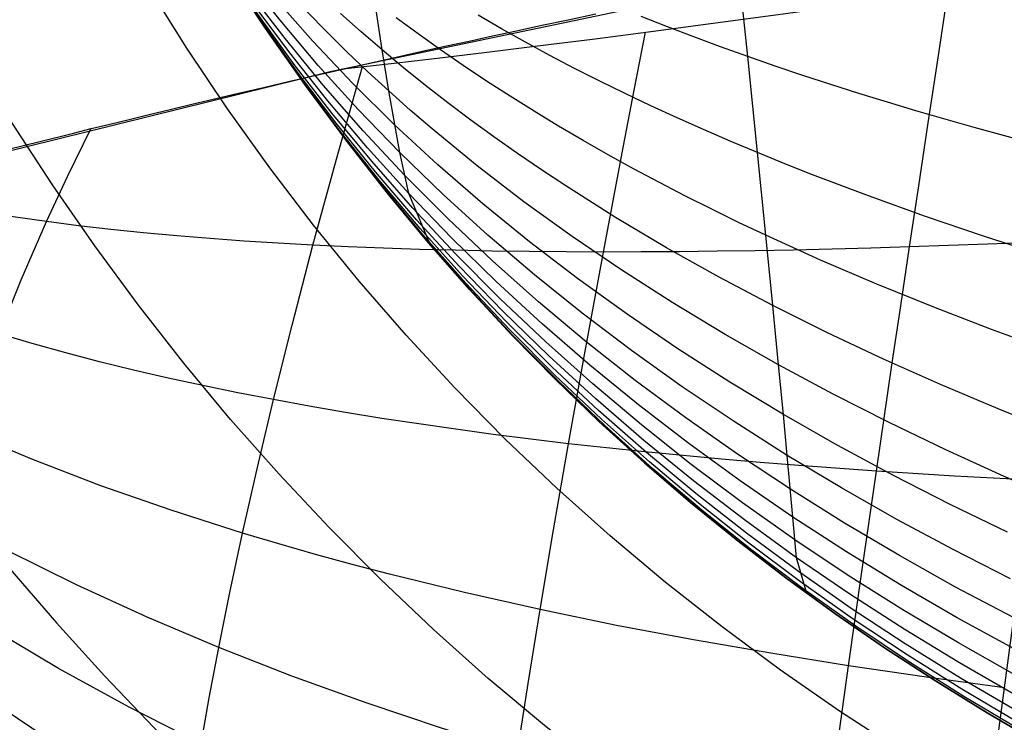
# Model space of a CAD drawing. Header units: millimetres. Extents: x -58 to 58, y -58 to 57.
# Tile 60 of 102: x -13.3 to -9.58, y 50.68 to 53.33. Entities that reach past the tile are written whole.
import ezdxf

# ---------------------------------------------------------------- set-up
doc = ezdxf.new("R2010")
doc.units = ezdxf.units.MM
doc.header["$MEASUREMENT"] = 0
doc.layers.add('Predefinito', color=5, linetype='Continuous')

msp = doc.modelspace()

# ---------------------------------------------------------------- linework, layer by layer
at = {"layer": 'Predefinito'}
for points in [[(21.0733, 50.261), (19.326, 50.9584), (17.5556, 51.5951), (15.7642, 52.1703), (13.9541, 52.6833), (12.1274, 53.1336), (10.2862, 53.5205), (8.4327, 53.8437), (6.5692, 54.1026), (4.6979, 54.2971), (2.821, 54.4269), (0.9407, 54.4919), (-0.9407, 54.4919), (-2.821, 54.4269), (-4.6979, 54.2971), (-6.5692, 54.1026), (-8.4327, 53.8437), (-10.2862, 53.5205), (-12.1274, 53.1336), (-13.9541, 52.6833), (-15.7642, 52.1703)], [(-12.4717, 53.4601), (-12.3368, 53.2539), (-12.1978, 53.0538), (-12.0546, 52.8596), (-11.9074, 52.6713), (-11.7561, 52.4887), (-11.6009, 52.3119), (-11.4418, 52.1406), (-11.2789, 51.9748), (-11.1122, 51.8145), (-10.9418, 51.6595), (-10.7677, 51.5097), (-10.59, 51.3651), (-10.4088, 51.2256), (-10.224, 51.091), (-10.0358, 50.9613), (-9.8443, 50.8365), (-9.6494, 50.7163), (-9.4513, 50.6007)], [(-9.4513, 50.6007), (-9.6494, 50.7163), (-9.8443, 50.8365), (-10.0358, 50.9613), (-10.224, 51.091), (-10.4088, 51.2256), (-10.59, 51.3651), (-10.7677, 51.5097), (-10.9418, 51.6595), (-11.1122, 51.8145), (-11.2789, 51.9748), (-11.4418, 52.1406), (-11.6009, 52.3119), (-11.7561, 52.4887), (-11.9074, 52.6713), (-12.0546, 52.8596), (-12.1978, 53.0538), (-12.3368, 53.2539), (-12.4717, 53.4601)], [(-9.4513, 50.6007), (-9.6494, 50.7163), (-9.8443, 50.8365), (-10.0358, 50.9613), (-10.224, 51.091), (-10.4088, 51.2256), (-10.59, 51.3651), (-10.7677, 51.5097), (-10.9418, 51.6595), (-11.1122, 51.8145), (-11.2789, 51.9748), (-11.4418, 52.1406), (-11.6009, 52.3119), (-11.7561, 52.4887), (-11.9074, 52.6713), (-12.0546, 52.8596), (-12.1978, 53.0538), (-12.3368, 53.2539), (-12.4717, 53.4601)], [(-9.4497, 49.467), (-9.6958, 49.5941), (-9.9388, 49.7276), (-10.1787, 49.8677), (-10.4153, 50.0146), (-10.6486, 50.1685), (-10.8779, 50.3293), (-11.1015, 50.4959), (-11.3192, 50.6683), (-11.5311, 50.8464), (-11.7372, 51.0303), (-11.9374, 51.2199), (-12.1317, 51.4152), (-12.3202, 51.6164), (-12.5028, 51.8232), (-12.6796, 52.0358), (-12.8505, 52.2542), (-13.0156, 52.4783), (-13.1749, 52.7081), (-13.3278, 52.9428), (-13.4737, 53.1812), (-13.6128, 53.4232)], [(-14.4154, 52.8111), (-14.277, 52.5765), (-14.1333, 52.3462), (-13.9844, 52.1201), (-13.8302, 51.8984), (-13.6707, 51.6811), (-13.5059, 51.4681), (-13.3358, 51.2595), (-13.1602, 51.0553), (-12.9791, 50.8557), (-12.7925, 50.6606), (-12.6004, 50.47), (-12.4027, 50.2839), (-12.1478, 50.0579), (-11.9915, 49.9264), (-11.78, 49.7566), (-11.5651, 49.5931), (-11.3469, 49.4356), (-11.1254, 49.284)]]:
    msp.add_lwpolyline(points, dxfattribs=at)
at = {"layer": 'Predefinito', "extrusion": (-0.519217, 0.854643, 0)}
msp.add_lwpolyline([(-17.0968, 319), (-17.0966, 319.0222), (-17.0958, 319.0446), (-17.0946, 319.0671), (-17.0928, 319.0899), (-17.0905, 319.1127), (-17.0876, 319.1357), (-17.0842, 319.1588), (-17.0801, 319.182), (-17.0756, 319.2052), (-17.0704, 319.2285), (-17.0646, 319.2518), (-17.0582, 319.2752), (-17.0513, 319.2985), (-17.0437, 319.3217), (-17.0355, 319.345), (-17.0266, 319.3681), (-17.0172, 319.3911), (-17.0071, 319.414), (-16.9964, 319.4367), (-16.9851, 319.4593), (-16.9732, 319.4816), (-16.9607, 319.5038), (-16.9476, 319.5256), (-16.9338, 319.5472), (-16.9195, 319.5685), (-16.9046, 319.5895), (-16.8892, 319.6101), (-16.8732, 319.6303), (-16.8567, 319.6501), (-16.8396, 319.6696), (-16.822, 319.6886), (-16.8039, 319.7071), (-16.7854, 319.7252), (-16.7664, 319.7427), (-16.747, 319.7598), (-16.7271, 319.7764), (-16.7069, 319.7924), (-16.6863, 319.8078), (-16.6653, 319.8227), (-16.6441, 319.837), (-16.6225, 319.8507), (-16.6006, 319.8638), (-16.5785, 319.8764), (-16.5561, 319.8883), (-16.5336, 319.8996), (-16.5108, 319.9103), (-16.488, 319.9203), (-16.4649, 319.9298), (-16.4418, 319.9386), (-16.4186, 319.9468), (-16.3953, 319.9544), (-16.372, 319.9614), (-16.3487, 319.9678), (-16.3253, 319.9735), (-16.3021, 319.9787), (-16.2788, 319.9833), (-16.2556, 319.9873), (-16.2325, 319.9908), (-16.2096, 319.9936), (-16.1867, 319.996), (-16.164, 319.9977), (-16.1414, 319.999), (-16.119, 319.9998), (-16.0968, 320)], dxfattribs=at)
at = {"layer": 'Predefinito', "extrusion": (-0.544361, 0.838851, 0)}
msp.add_lwpolyline([(-18.6393, 319), (-18.639, 319.0222), (-18.6383, 319.0446), (-18.637, 319.0671), (-18.6352, 319.0899), (-18.6329, 319.1127), (-18.63, 319.1357), (-18.6266, 319.1588), (-18.6226, 319.182), (-18.618, 319.2052), (-18.6128, 319.2285), (-18.607, 319.2518), (-18.6007, 319.2752), (-18.5937, 319.2985), (-18.5861, 319.3217), (-18.5779, 319.345), (-18.5691, 319.3681), (-18.5596, 319.3911), (-18.5495, 319.414), (-18.5389, 319.4367), (-18.5276, 319.4593), (-18.5156, 319.4816), (-18.5031, 319.5038), (-18.49, 319.5256), (-18.4763, 319.5472), (-18.462, 319.5685), (-18.4471, 319.5895), (-18.4316, 319.6101), (-18.4156, 319.6303), (-18.3991, 319.6501), (-18.382, 319.6696), (-18.3644, 319.6886), (-18.3464, 319.7071), (-18.3278, 319.7252), (-18.3088, 319.7427), (-18.2894, 319.7598), (-18.2696, 319.7764), (-18.2493, 319.7924), (-18.2287, 319.8078), (-18.2078, 319.8227), (-18.1865, 319.837), (-18.1649, 319.8507), (-18.143, 319.8638), (-18.1209, 319.8764), (-18.0986, 319.8883), (-18.076, 319.8996), (-18.0533, 319.9103), (-18.0304, 319.9203), (-18.0074, 319.9298), (-17.9842, 319.9386), (-17.961, 319.9468), (-17.9377, 319.9544), (-17.9144, 319.9614), (-17.8911, 319.9678), (-17.8678, 319.9735), (-17.8445, 319.9787), (-17.8212, 319.9833), (-17.7981, 319.9873), (-17.775, 319.9908), (-17.752, 319.9936), (-17.7291, 319.996), (-17.7064, 319.9977), (-17.6838, 319.999), (-17.6615, 319.9998), (-17.6393, 320)], dxfattribs=at)
at = {"layer": 'Predefinito', "extrusion": (0.995325, -0.042596, 0.086687)}
msp.add_lwpolyline([(52.6945, 31.3637), (52.7716, 31.2076)], dxfattribs=at)
at = {"layer": 'Predefinito', "extrusion": (-0.556978, 0.830527, 0)}
msp.add_lwpolyline([(-19.4152, 319), (-19.4149, 319.0222), (-19.4142, 319.0446), (-19.4129, 319.0671), (-19.4111, 319.0899), (-19.4088, 319.1127), (-19.4059, 319.1357), (-19.4025, 319.1588), (-19.3985, 319.182), (-19.3939, 319.2052), (-19.3887, 319.2285), (-19.383, 319.2518), (-19.3766, 319.2752), (-19.3696, 319.2985), (-19.362, 319.3217), (-19.3538, 319.345), (-19.345, 319.3681), (-19.3355, 319.3911), (-19.3255, 319.414), (-19.3148, 319.4367), (-19.3035, 319.4593), (-19.2915, 319.4816), (-19.279, 319.5038), (-19.2659, 319.5256), (-19.2522, 319.5472), (-19.2379, 319.5685), (-19.223, 319.5895), (-19.2075, 319.6101), (-19.1915, 319.6303), (-19.175, 319.6501), (-19.1579, 319.6696), (-19.1404, 319.6886), (-19.1223, 319.7071), (-19.1037, 319.7252), (-19.0848, 319.7427), (-19.0653, 319.7598), (-19.0455, 319.7764), (-19.0252, 319.7924), (-19.0046, 319.8078), (-18.9837, 319.8227), (-18.9624, 319.837), (-18.9408, 319.8507), (-18.9189, 319.8638), (-18.8968, 319.8764), (-18.8745, 319.8883), (-18.8519, 319.8996), (-18.8292, 319.9103), (-18.8063, 319.9203), (-18.7833, 319.9298), (-18.7601, 319.9386), (-18.7369, 319.9468), (-18.7137, 319.9544), (-18.6903, 319.9614), (-18.667, 319.9678), (-18.6437, 319.9735), (-18.6204, 319.9787), (-18.5971, 319.9833), (-18.574, 319.9873), (-18.5509, 319.9908), (-18.5279, 319.9936), (-18.505, 319.996), (-18.4823, 319.9977), (-18.4598, 319.999), (-18.4374, 319.9998), (-18.4152, 320)], dxfattribs=at)
at = {"layer": 'Predefinito', "extrusion": (-0.569572, 0.821942, 0)}
msp.add_lwpolyline([(-20.1911, 319), (-20.1908, 319.0222), (-20.1901, 319.0446), (-20.1888, 319.0671), (-20.187, 319.0899), (-20.1847, 319.1127), (-20.1818, 319.1357), (-20.1784, 319.1588), (-20.1744, 319.182), (-20.1698, 319.2052), (-20.1646, 319.2285), (-20.1588, 319.2518), (-20.1525, 319.2752), (-20.1455, 319.2985), (-20.1379, 319.3217), (-20.1297, 319.345), (-20.1208, 319.3681), (-20.1114, 319.3911), (-20.1013, 319.414), (-20.0906, 319.4367), (-20.0793, 319.4593), (-20.0674, 319.4816), (-20.0549, 319.5038), (-20.0418, 319.5256), (-20.028, 319.5472), (-20.0137, 319.5685), (-19.9989, 319.5895), (-19.9834, 319.6101), (-19.9674, 319.6303), (-19.9509, 319.6501), (-19.9338, 319.6696), (-19.9162, 319.6886), (-19.8982, 319.7071), (-19.8796, 319.7252), (-19.8606, 319.7427), (-19.8412, 319.7598), (-19.8214, 319.7764), (-19.8011, 319.7924), (-19.7805, 319.8078), (-19.7595, 319.8227), (-19.7383, 319.837), (-19.7167, 319.8507), (-19.6948, 319.8638), (-19.6727, 319.8764), (-19.6503, 319.8883), (-19.6278, 319.8996), (-19.6051, 319.9103), (-19.5822, 319.9203), (-19.5591, 319.9298), (-19.536, 319.9386), (-19.5128, 319.9468), (-19.4895, 319.9544), (-19.4662, 319.9614), (-19.4429, 319.9678), (-19.4196, 319.9735), (-19.3963, 319.9787), (-19.373, 319.9833), (-19.3498, 319.9873), (-19.3267, 319.9908), (-19.3038, 319.9936), (-19.2809, 319.996), (-19.2582, 319.9977), (-19.2356, 319.999), (-19.2132, 319.9998), (-19.1911, 320)], dxfattribs=at)
at = {"layer": 'Predefinito', "extrusion": (-0.667228, 0.744854, 0)}
msp.add_lwpolyline([(-26.2629, 319), (-26.2626, 319.0222), (-26.2619, 319.0446), (-26.2606, 319.0671), (-26.2588, 319.0899), (-26.2565, 319.1127), (-26.2536, 319.1357), (-26.2502, 319.1588), (-26.2462, 319.182), (-26.2416, 319.2052), (-26.2364, 319.2285), (-26.2306, 319.2518), (-26.2243, 319.2752), (-26.2173, 319.2985), (-26.2097, 319.3217), (-26.2015, 319.345), (-26.1927, 319.3681), (-26.1832, 319.3911), (-26.1731, 319.414), (-26.1625, 319.4367), (-26.1512, 319.4593), (-26.1392, 319.4816), (-26.1267, 319.5038), (-26.1136, 319.5256), (-26.0999, 319.5472), (-26.0856, 319.5685), (-26.0707, 319.5895), (-26.0552, 319.6101), (-26.0392, 319.6303), (-26.0227, 319.6501), (-26.0056, 319.6696), (-25.988, 319.6886), (-25.97, 319.7071), (-25.9514, 319.7252), (-25.9324, 319.7427), (-25.913, 319.7598), (-25.8932, 319.7764), (-25.8729, 319.7924), (-25.8523, 319.8078), (-25.8314, 319.8227), (-25.8101, 319.837), (-25.7885, 319.8507), (-25.7666, 319.8638), (-25.7445, 319.8764), (-25.7222, 319.8883), (-25.6996, 319.8996), (-25.6769, 319.9103), (-25.654, 319.9203), (-25.631, 319.9298), (-25.6078, 319.9386), (-25.5846, 319.9468), (-25.5613, 319.9544), (-25.538, 319.9614), (-25.5147, 319.9678), (-25.4914, 319.9735), (-25.4681, 319.9787), (-25.4448, 319.9833), (-25.4217, 319.9873), (-25.3986, 319.9908), (-25.3756, 319.9936), (-25.3527, 319.996), (-25.33, 319.9977), (-25.3074, 319.999), (-25.2851, 319.9998), (-25.2629, 320)], dxfattribs=at)
at = {"layer": 'Predefinito', "extrusion": (0.755614, -0.655018, 0)}
msp.add_lwpolyline([(31.8671, 319), (31.8669, 319.0222), (31.8661, 319.0446), (31.8649, 319.0671), (31.8631, 319.0899), (31.8608, 319.1127), (31.8579, 319.1357), (31.8545, 319.1588), (31.8504, 319.182), (31.8459, 319.2052), (31.8407, 319.2285), (31.8349, 319.2518), (31.8285, 319.2752), (31.8216, 319.2985), (31.814, 319.3217), (31.8058, 319.345), (31.7969, 319.3681), (31.7875, 319.3911), (31.7774, 319.414), (31.7667, 319.4367), (31.7554, 319.4593), (31.7435, 319.4816), (31.731, 319.5038), (31.7179, 319.5256), (31.7041, 319.5472), (31.6898, 319.5685), (31.6749, 319.5895), (31.6595, 319.6101), (31.6435, 319.6303), (31.627, 319.6501), (31.6099, 319.6696), (31.5923, 319.6886), (31.5743, 319.7071), (31.5557, 319.7252), (31.5367, 319.7427), (31.5173, 319.7598), (31.4974, 319.7764), (31.4772, 319.7924), (31.4566, 319.8078), (31.4356, 319.8227), (31.4144, 319.837), (31.3928, 319.8507), (31.3709, 319.8638), (31.3488, 319.8764), (31.3264, 319.8883), (31.3039, 319.8996), (31.2812, 319.9103), (31.2583, 319.9203), (31.2352, 319.9298), (31.2121, 319.9386), (31.1889, 319.9468), (31.1656, 319.9544), (31.1423, 319.9614), (31.119, 319.9678), (31.0956, 319.9735), (31.0724, 319.9787), (31.0491, 319.9833), (31.0259, 319.9873), (31.0028, 319.9908), (30.9799, 319.9936), (30.957, 319.996), (30.9343, 319.9977), (30.9117, 319.999), (30.8893, 319.9998), (30.8671, 320)], dxfattribs=at)
at = {"layer": 'Predefinito', "extrusion": (0.794917, -0.606718, 0)}
msp.add_lwpolyline([(34.4046, 319), (34.4043, 319.0222), (34.4036, 319.0446), (34.4023, 319.0671), (34.4005, 319.0899), (34.3982, 319.1127), (34.3953, 319.1357), (34.3919, 319.1588), (34.3879, 319.182), (34.3833, 319.2052), (34.3781, 319.2285), (34.3723, 319.2518), (34.366, 319.2752), (34.359, 319.2985), (34.3514, 319.3217), (34.3432, 319.345), (34.3344, 319.3681), (34.3249, 319.3911), (34.3148, 319.414), (34.3042, 319.4367), (34.2929, 319.4593), (34.2809, 319.4816), (34.2684, 319.5038), (34.2553, 319.5256), (34.2416, 319.5472), (34.2273, 319.5685), (34.2124, 319.5895), (34.1969, 319.6101), (34.1809, 319.6303), (34.1644, 319.6501), (34.1473, 319.6696), (34.1297, 319.6886), (34.1117, 319.7071), (34.0931, 319.7252), (34.0741, 319.7427), (34.0547, 319.7598), (34.0349, 319.7764), (34.0146, 319.7924), (33.994, 319.8078), (33.9731, 319.8227), (33.9518, 319.837), (33.9302, 319.8507), (33.9083, 319.8638), (33.8862, 319.8764), (33.8639, 319.8883), (33.8413, 319.8996), (33.8186, 319.9103), (33.7957, 319.9203), (33.7727, 319.9298), (33.7495, 319.9386), (33.7263, 319.9468), (33.703, 319.9544), (33.6797, 319.9614), (33.6564, 319.9678), (33.6331, 319.9735), (33.6098, 319.9787), (33.5865, 319.9833), (33.5634, 319.9873), (33.5403, 319.9908), (33.5173, 319.9936), (33.4944, 319.996), (33.4717, 319.9977), (33.4491, 319.999), (33.4268, 319.9998), (33.4046, 320)], dxfattribs=at)
at = {"layer": 'Predefinito', "extrusion": (0.813169, -0.582028, 0)}
msp.add_lwpolyline([(35.5949, 319), (35.5946, 319.0222), (35.5939, 319.0446), (35.5926, 319.0671), (35.5908, 319.0899), (35.5885, 319.1127), (35.5856, 319.1357), (35.5822, 319.1588), (35.5782, 319.182), (35.5736, 319.2052), (35.5684, 319.2285), (35.5626, 319.2518), (35.5563, 319.2752), (35.5493, 319.2985), (35.5417, 319.3217), (35.5335, 319.345), (35.5247, 319.3681), (35.5152, 319.3911), (35.5051, 319.414), (35.4945, 319.4367), (35.4831, 319.4593), (35.4712, 319.4816), (35.4587, 319.5038), (35.4456, 319.5256), (35.4319, 319.5472), (35.4176, 319.5685), (35.4027, 319.5895), (35.3872, 319.6101), (35.3712, 319.6303), (35.3547, 319.6501), (35.3376, 319.6696), (35.32, 319.6886), (35.302, 319.7071), (35.2834, 319.7252), (35.2644, 319.7427), (35.245, 319.7598), (35.2252, 319.7764), (35.2049, 319.7924), (35.1843, 319.8078), (35.1634, 319.8227), (35.1421, 319.837), (35.1205, 319.8507), (35.0986, 319.8638), (35.0765, 319.8764), (35.0542, 319.8883), (35.0316, 319.8996), (35.0089, 319.9103), (34.986, 319.9203), (34.963, 319.9298), (34.9398, 319.9386), (34.9166, 319.9468), (34.8933, 319.9544), (34.87, 319.9614), (34.8467, 319.9678), (34.8234, 319.9735), (34.8001, 319.9787), (34.7768, 319.9833), (34.7536, 319.9873), (34.7306, 319.9908), (34.7076, 319.9936), (34.6847, 319.996), (34.662, 319.9977), (34.6394, 319.999), (34.6171, 319.9998), (34.5949, 320)], dxfattribs=at)
at = {"layer": 'Predefinito', "extrusion": (-0.662041, 0.749468, 0)}
msp.add_lwpolyline([(-23.9376, 320), (-23.9154, 319.9998), (-23.893, 319.999), (-23.8704, 319.9977), (-23.8477, 319.996), (-23.8249, 319.9936), (-23.8019, 319.9908), (-23.7788, 319.9873), (-23.7556, 319.9833), (-23.7324, 319.9787), (-23.7091, 319.9735), (-23.6858, 319.9678), (-23.6624, 319.9614), (-23.6391, 319.9544), (-23.6158, 319.9468), (-23.5926, 319.9386), (-23.5695, 319.9298), (-23.5465, 319.9203), (-23.5236, 319.9103), (-23.5008, 319.8996), (-23.4783, 319.8883), (-23.4559, 319.8764), (-23.4338, 319.8638), (-23.412, 319.8507), (-23.3904, 319.837), (-23.3691, 319.8227), (-23.3481, 319.8078), (-23.3275, 319.7924), (-23.3073, 319.7764), (-23.2874, 319.7598), (-23.268, 319.7427), (-23.249, 319.7252), (-23.2305, 319.7071), (-23.2124, 319.6886), (-23.1948, 319.6696), (-23.1778, 319.6501), (-23.1612, 319.6303), (-23.1452, 319.6101), (-23.1298, 319.5895), (-23.1149, 319.5685), (-23.1006, 319.5472), (-23.0869, 319.5256), (-23.0737, 319.5038), (-23.0612, 319.4816), (-23.0493, 319.4593), (-23.038, 319.4367), (-23.0273, 319.414), (-23.0172, 319.3911), (-23.0078, 319.3681), (-22.999, 319.345), (-22.9908, 319.3217), (-22.9832, 319.2985), (-22.9762, 319.2752), (-22.9698, 319.2518), (-22.964, 319.2285), (-22.9589, 319.2052), (-22.9543, 319.182), (-22.9503, 319.1588), (-22.9468, 319.1357), (-22.944, 319.1127), (-22.9416, 319.0899), (-22.9398, 319.0671), (-22.9386, 319.0446), (-22.9378, 319.0222), (-22.9376, 319)], dxfattribs=at)
at = {"layer": 'Predefinito', "extrusion": (0.821929, -0.569589, 0)}
msp.add_lwpolyline([(36.1693, 319), (36.169, 319.0222), (36.1683, 319.0446), (36.167, 319.0671), (36.1652, 319.0899), (36.1629, 319.1127), (36.16, 319.1357), (36.1566, 319.1588), (36.1526, 319.182), (36.148, 319.2052), (36.1428, 319.2285), (36.137, 319.2518), (36.1307, 319.2752), (36.1237, 319.2985), (36.1161, 319.3217), (36.1079, 319.345), (36.099, 319.3681), (36.0896, 319.3911), (36.0795, 319.414), (36.0688, 319.4367), (36.0575, 319.4593), (36.0456, 319.4816), (36.0331, 319.5038), (36.02, 319.5256), (36.0063, 319.5472), (35.9919, 319.5685), (35.9771, 319.5895), (35.9616, 319.6101), (35.9456, 319.6303), (35.9291, 319.6501), (35.912, 319.6696), (35.8944, 319.6886), (35.8764, 319.7071), (35.8578, 319.7252), (35.8388, 319.7427), (35.8194, 319.7598), (35.7996, 319.7764), (35.7793, 319.7924), (35.7587, 319.8078), (35.7378, 319.8227), (35.7165, 319.837), (35.6949, 319.8507), (35.673, 319.8638), (35.6509, 319.8764), (35.6286, 319.8883), (35.606, 319.8996), (35.5833, 319.9103), (35.5604, 319.9203), (35.5374, 319.9298), (35.5142, 319.9386), (35.491, 319.9468), (35.4677, 319.9544), (35.4444, 319.9614), (35.4211, 319.9678), (35.3978, 319.9735), (35.3745, 319.9787), (35.3512, 319.9833), (35.328, 319.9873), (35.305, 319.9908), (35.282, 319.9936), (35.2591, 319.996), (35.2364, 319.9977), (35.2138, 319.999), (35.1915, 319.9998), (35.1693, 320)], dxfattribs=at)
at = {"layer": 'Predefinito', "extrusion": (0.830418, -0.557141, 0)}
msp.add_lwpolyline([(36.7278, 319), (36.7276, 319.0222), (36.7269, 319.0446), (36.7256, 319.0671), (36.7238, 319.0899), (36.7215, 319.1127), (36.7186, 319.1357), (36.7152, 319.1588), (36.7111, 319.182), (36.7066, 319.2052), (36.7014, 319.2285), (36.6956, 319.2518), (36.6892, 319.2752), (36.6823, 319.2985), (36.6747, 319.3217), (36.6665, 319.345), (36.6576, 319.3681), (36.6482, 319.3911), (36.6381, 319.414), (36.6274, 319.4367), (36.6161, 319.4593), (36.6042, 319.4816), (36.5917, 319.5038), (36.5786, 319.5256), (36.5648, 319.5472), (36.5505, 319.5685), (36.5356, 319.5895), (36.5202, 319.6101), (36.5042, 319.6303), (36.4877, 319.6501), (36.4706, 319.6696), (36.453, 319.6886), (36.435, 319.7071), (36.4164, 319.7252), (36.3974, 319.7427), (36.378, 319.7598), (36.3581, 319.7764), (36.3379, 319.7924), (36.3173, 319.8078), (36.2963, 319.8227), (36.2751, 319.837), (36.2535, 319.8507), (36.2316, 319.8638), (36.2095, 319.8764), (36.1871, 319.8883), (36.1646, 319.8996), (36.1419, 319.9103), (36.119, 319.9203), (36.0959, 319.9298), (36.0728, 319.9386), (36.0496, 319.9468), (36.0263, 319.9544), (36.003, 319.9614), (35.9797, 319.9678), (35.9563, 319.9735), (35.9331, 319.9787), (35.9098, 319.9833), (35.8866, 319.9873), (35.8635, 319.9908), (35.8406, 319.9936), (35.8177, 319.996), (35.795, 319.9977), (35.7724, 319.999), (35.75, 319.9998), (35.7278, 320)], dxfattribs=at)
at = {"layer": 'Predefinito'}
for points in [[(-10.3288, 51.1664, 60), (-10.3684, 51.3013, 53.8518), (-10.3825, 51.4546, 50.7794), (-10.4033, 51.6873, 47.7102), (-10.4179, 51.8422, 46.1803), (-10.436, 52.0291, 44.6566), (-10.4581, 52.2528, 43.1417), (-10.4845, 52.518, 41.638), (-10.5159, 52.8295, 40.1478), (-10.5335, 53.0041, 39.4087), (-10.5525, 53.1918, 38.6739), (-10.5728, 53.3927, 37.9453), (-10.5945, 53.6066, 37.2217), (-10.6174, 53.8325, 36.5067), (-10.6419, 54.0736, 35.7986), (-10.8561, 56.1828, 30.2753)], [(-11.7488, 52.4802, 60), (-11.8304, 52.6752, 51.2224), (-11.8647, 52.8295, 48.2995), (-11.9067, 53.0623, 45.3877), (-11.9315, 53.2165, 43.9402), (-11.9592, 53.4003, 42.5007), (-11.9903, 53.6172, 41.0707), (-12.025, 53.8702, 39.6523), (-12.0635, 54.1605, 38.2493), (-12.1057, 54.488, 36.8669), (-12.2917, 55.9694, 31.4573)], [(-12.0688, 53.1469, 30.7736), (-11.8979, 53.1659, 30.6465), (-11.7236, 53.186, 30.5245), (-11.5459, 53.2071, 30.4077), (-11.365, 53.2291, 30.2961), (-11.2519, 53.2432, 30.23), (-11.1379, 53.2576, 30.1659), (-10.9074, 53.2873, 30.0441), (-10.6739, 53.3184, 29.9306), (-10.4378, 53.3505, 29.8255), (-10.1994, 53.3836, 29.7288), (-9.9587, 53.4176, 29.6403), (-9.7161, 53.4523, 29.56), (-9.4716, 53.4878, 29.488), (-9.2251, 53.5238, 29.4242), (-8.9788, 53.5602, 29.3685), (-8.7365, 53.5968, 29.3206), (-8.5, 53.6333, 29.2798), (-8.0461, 53.7045, 29.2147), (-6.8539, 53.8921, 29.0848), (-6.097, 53.999, 29.0053), (-5.3119, 54.095, 28.9324)], [(-10.0111, 47.5172, 59.9964), (-10.0189, 47.5728, 56.1531), (-9.9927, 47.7202, 52.2969), (-9.9456, 47.9866, 48.4276), (-9.9173, 48.1773, 46.4806), (-9.8846, 48.4197, 44.5257), (-9.8461, 48.7248, 42.5668), (-9.8239, 48.9046, 41.5871), (-9.7994, 49.1046, 40.608), (-9.7723, 49.3265, 39.6299), (-9.7422, 49.5721, 38.6535), (-9.7086, 49.8427, 37.6802), (-9.6713, 50.139, 36.7127), (-9.6298, 50.4614, 35.7532), (-9.5838, 50.8107, 34.8034), (-9.5332, 51.1877, 33.8651), (-9.4777, 51.5935, 32.9402), (-9.4173, 52.0291, 32.0309), (-9.3852, 52.2584, 31.5828), (-9.3519, 52.4956, 31.1395), (-9.3174, 52.7409, 30.7011), (-9.2818, 52.9943, 30.2682), (-9.245, 53.2561, 29.8409), (-9.2073, 53.5264, 29.4197)], [(-9.5419, 50.7827, 53.7517), (-9.7541, 50.9048, 53.7736), (-9.9628, 51.0319, 53.7976), (-10.1676, 51.164, 53.8236), (-10.3684, 51.3013, 53.8518), (-10.5648, 51.4437, 53.8821), (-10.7566, 51.5912, 53.9144), (-10.9436, 51.7437, 53.9487), (-11.1258, 51.9009, 53.9849), (-11.3028, 52.063, 54.0229), (-11.4745, 52.2296, 54.0628), (-11.6407, 52.4008, 54.1043), (-11.8013, 52.5765, 54.1475), (-11.9561, 52.7564, 54.1923), (-12.105, 52.9405, 54.2386), (-12.248, 53.1286, 54.2863), (-12.3852, 53.3207, 54.3354), (-12.5164, 53.5164, 54.3858)], [(-9.5391, 50.7238, 55.3134), (-9.7502, 50.8474, 55.3299), (-9.9579, 50.9761, 55.3479), (-10.1617, 51.11, 55.3675), (-10.3614, 51.2491, 55.3886), (-10.5568, 51.3935, 55.4113), (-10.7477, 51.5431, 55.4356), (-10.9338, 51.6977, 55.4613), (-11.1151, 51.8573, 55.4885), (-11.2913, 52.0218, 55.517), (-11.4623, 52.1909, 55.5469), (-11.6279, 52.3646, 55.5781), (-11.7879, 52.5428, 55.6105), (-11.9423, 52.7253, 55.6441), (-12.0908, 52.912, 55.6788), (-12.2337, 53.1027, 55.7146), (-12.3707, 53.2973, 55.7515), (-12.5021, 53.4955, 55.7893)], [(-9.5609, 51.222, 47.511), (-9.7769, 51.3319, 47.5545), (-9.9895, 51.446, 47.6022), (-10.1984, 51.5644, 47.6541), (-10.4033, 51.6873, 47.7102), (-10.6038, 51.8147, 47.7705), (-10.7996, 51.9465, 47.8349), (-10.9907, 52.0828, 47.9032), (-11.1766, 52.2235, 47.9753), (-11.3572, 52.3685, 48.0511), (-11.5323, 52.5179, 48.1305), (-11.7015, 52.6716, 48.2133), (-11.8647, 52.8295, 48.2995), (-12.0216, 52.9917, 48.3888), (-12.1722, 53.158, 48.4812), (-12.3164, 53.3284, 48.5764), (-12.454, 53.5028, 48.6743)], [(-9.4983, 50.2914, 319.7071), (-9.7367, 50.4274, 319.7071), (-9.9714, 50.5703, 319.7071), (-10.2021, 50.7202, 319.7071), (-10.4287, 50.8772, 319.7071), (-10.6491, 51.0402, 319.7071), (-10.8633, 51.2089, 319.7071), (-11.0712, 51.3835, 319.7071), (-11.2728, 51.5639, 319.7071), (-11.4683, 51.7502, 319.7071), (-11.6577, 51.9425, 319.7071), (-11.841, 52.1408, 319.7071), (-12.0183, 52.3451, 319.7071), (-12.1897, 52.5555, 319.7071), (-12.3551, 52.7721, 319.7071), (-12.5146, 52.9949, 319.7071), (-12.6681, 53.2238, 319.7071), (-12.8145, 53.4569, 319.7071)], [(-9.5347, 50.6814, 56.8755), (-9.7448, 50.8058, 56.8865), (-9.9515, 50.9353, 56.8985), (-10.1543, 51.0702, 56.9115), (-10.3531, 51.2105, 56.9256), (-10.5477, 51.3562, 56.9408), (-10.7378, 51.5071, 56.957), (-10.9232, 51.6632, 56.9741), (-11.1038, 51.8244, 56.9922), (-11.2795, 51.9904, 57.0113), (-11.45, 52.1613, 57.0312), (-11.6152, 52.3368, 57.052), (-11.7749, 52.5168, 57.0736), (-11.929, 52.7012, 57.096), (-12.0775, 52.8899, 57.1192), (-12.2203, 53.0826, 57.143), (-12.3575, 53.2791, 57.1676), (-12.4891, 53.4794, 57.1928)], [(-9.5276, 50.6535, 58.4377), (-9.7368, 50.778, 58.4432), (-9.9425, 50.9078, 58.4492), (-10.1445, 51.043, 58.4557), (-10.3426, 51.1836, 58.4628), (-10.5365, 51.3298, 58.4704), (-10.726, 51.4813, 58.4785), (-10.911, 51.6381, 58.4871), (-11.0913, 51.8, 58.4961), (-11.2667, 51.967, 58.5056), (-11.4371, 52.1388, 58.5156), (-11.6022, 52.3154, 58.526), (-11.762, 52.4966, 58.5368), (-11.9162, 52.6823, 58.548), (-12.0649, 52.8724, 58.5596), (-12.208, 53.0665, 58.5715), (-12.3456, 53.2645, 58.5838), (-12.4777, 53.4663, 58.5964)], [(-9.5529, 51.077, 49.0694), (-9.768, 51.1909, 49.1076), (-9.9797, 51.3092, 49.1494), (-10.1877, 51.4321, 49.1949), (-10.3916, 51.5597, 49.244), (-10.5912, 51.6919, 49.2969), (-10.7862, 51.8287, 49.3533), (-10.9763, 51.9701, 49.4131), (-11.1614, 52.1161, 49.4763), (-11.3412, 52.2665, 49.5428), (-11.5155, 52.4214, 49.6123), (-11.6841, 52.5806, 49.6849), (-11.8468, 52.7442, 49.7604), (-12.0033, 52.912, 49.8386), (-12.1536, 53.0841, 49.9195), (-12.2975, 53.2602, 50.0029), (-12.4352, 53.4402, 50.0887)], [(-9.5723, 51.3977, 45.957), (-9.7891, 51.5027, 46.0058), (-10.0025, 51.6117, 46.0592), (-10.2122, 51.7249, 46.1174), (-10.4179, 51.8422, 46.1803), (-10.6192, 51.9639, 46.2479), (-10.8159, 52.0898, 46.3201), (-11.0077, 52.22, 46.3967), (-11.1944, 52.3545, 46.4776), (-11.3756, 52.4932, 46.5627), (-11.5512, 52.6361, 46.6517), (-11.721, 52.7832, 46.7447), (-11.8846, 52.9345, 46.8414), (-12.0418, 53.0899, 46.9416), (-12.1925, 53.2495, 47.0452), (-12.3367, 53.413, 47.1521)], [(-10.6006, 47.8102, 59.9965), (-10.6112, 47.8654, 56.1773), (-10.5826, 48.002, 52.3462), (-10.5315, 48.2488, 48.5024), (-10.5017, 48.4266, 46.5689), (-10.4683, 48.653, 44.6279), (-10.4295, 48.9387, 42.683), (-10.4075, 49.1071, 41.7103), (-10.3834, 49.2946, 40.738), (-10.3568, 49.5027, 39.7667), (-10.3273, 49.7329, 38.7968), (-10.2946, 49.9867, 37.8296), (-10.258, 50.2644, 36.8678), (-10.2173, 50.5667, 35.9134), (-10.1721, 50.8942, 34.9679), (-10.1222, 51.2476, 34.033), (-10.0672, 51.628, 33.1105), (-10.0072, 52.0363, 32.2024), (-9.9751, 52.2513, 31.7544), (-9.9418, 52.4738, 31.3107), (-9.9072, 52.7038, 30.8717), (-9.8714, 52.9415, 30.4376), (-9.8343, 53.1871, 30.0088), (-9.7961, 53.4408, 29.5855)], [(-9.5477, 50.9573, 50.6295), (-9.7619, 51.0746, 50.6623), (-9.9726, 51.1965, 50.6982), (-10.1796, 51.3232, 50.7372), (-10.3825, 51.4546, 50.7794), (-10.581, 51.5909, 50.8247), (-10.775, 51.732, 50.8731), (-10.9641, 51.8778, 50.9245), (-11.1482, 52.0283, 50.9787), (-11.3271, 52.1833, 51.0357), (-11.5006, 52.3428, 51.0954), (-11.6685, 52.5068, 51.1576), (-11.8304, 52.6752, 51.2224), (-11.9864, 52.8478, 51.2895), (-12.1363, 53.0246, 51.3589), (-12.28, 53.2055, 51.4304), (-12.4174, 53.3904, 51.504)], [(-9.5444, 50.8599, 52.1903), (-9.7576, 50.9799, 52.2177), (-9.9673, 51.1047, 52.2476), (-10.1732, 51.2345, 52.2802), (-10.3751, 51.3692, 52.3154), (-10.5725, 51.5089, 52.3532), (-10.7654, 51.6535, 52.3935), (-10.9535, 51.803, 52.4364), (-11.1366, 51.9572, 52.4816), (-11.3145, 52.1161, 52.5291), (-11.4871, 52.2796, 52.5789), (-11.6541, 52.4476, 52.6308), (-11.8154, 52.6199, 52.6848), (-11.9707, 52.7966, 52.7407), (-12.1201, 52.9774, 52.7986), (-12.2635, 53.1623, 52.8582), (-12.4008, 53.3511, 52.9196)], [(-9.3673, 51.5139, 44.3614), (-9.5877, 51.6094, 44.4101), (-9.8051, 51.7085, 44.4639), (-10.0192, 51.8115, 44.5229), (-10.2297, 51.9183, 44.5872), (-10.436, 52.0291, 44.6566), (-10.638, 52.144, 44.7313), (-10.8354, 52.263, 44.8111), (-11.0278, 52.386, 44.8958), (-11.215, 52.5131, 44.9853), (-11.3968, 52.6443, 45.0794), (-11.5728, 52.7796, 45.1779), (-11.7429, 52.9189, 45.2808), (-11.8256, 52.9901, 45.3337), (-11.9067, 53.0623, 45.3877), (-11.9862, 53.1356, 45.4427), (-12.0641, 53.2098, 45.4986), (-12.1403, 53.2851, 45.5555), (-12.2148, 53.3613, 45.6133)], [(-9.3866, 51.7737, 42.8202), (-9.6075, 51.8625, 42.8731), (-9.8255, 51.9546, 42.9317), (-10.0401, 52.0504, 42.996), (-10.2511, 52.1497, 43.066), (-10.4581, 52.2528, 43.1417), (-10.6606, 52.3597, 43.2232), (-10.8585, 52.4705, 43.3103), (-11.0513, 52.5851, 43.4028), (-11.239, 52.7036, 43.5005), (-11.3307, 52.7643, 43.5513), (-11.4211, 52.8259, 43.6033), (-11.51, 52.8886, 43.6566), (-11.5974, 52.9522, 43.711), (-11.6833, 53.0168, 43.7666), (-11.7676, 53.0824, 43.8233), (-11.8504, 53.149, 43.8812), (-11.9315, 53.2165, 43.9402), (-12.011, 53.2851, 44.0003), (-12.0888, 53.3546, 44.0615)], [(-12.0688, 53.1469, 30.7736), (-11.9229, 53.1798, 30.6297), (-11.7694, 53.214, 30.4858), (-11.6882, 53.2319, 30.4138), (-11.6036, 53.2504, 30.3419), (-11.5156, 53.2695, 30.27), (-11.424, 53.2892, 30.198), (-11.3288, 53.3096, 30.1262), (-11.2293, 53.3306, 30.0544), (-11.1253, 53.3524, 29.9826)], [(-9.411, 52.0816, 41.2918), (-9.6323, 52.1624, 41.3486), (-9.8507, 52.2463, 41.4116), (-10.0658, 52.3335, 41.4809), (-10.2772, 52.424, 41.5563), (-10.4845, 52.518, 41.638), (-10.5866, 52.5664, 41.6812), (-10.6875, 52.6156, 41.7259), (-10.7872, 52.6657, 41.7722), (-10.8856, 52.7167, 41.8199), (-10.9829, 52.7686, 41.8691), (-11.0788, 52.8214, 41.9198), (-11.1734, 52.8751, 41.9719), (-11.2666, 52.9298, 42.0254), (-11.3585, 52.9853, 42.0802), (-11.4489, 53.0418, 42.1364), (-11.5378, 53.0992, 42.194), (-11.6253, 53.1576, 42.2528), (-11.7112, 53.2169, 42.3129), (-11.7955, 53.2771, 42.3743), (-11.8782, 53.3382, 42.4369)], [(-9.441, 52.4431, 39.7792), (-9.6625, 52.5145, 39.8395), (-9.8812, 52.5887, 39.9065), (-10.0966, 52.6659, 39.9802), (-10.3083, 52.7461, 40.0607), (-10.4126, 52.7874, 40.1034), (-10.5159, 52.8295, 40.1478), (-10.618, 52.8724, 40.1939), (-10.719, 52.9161, 40.2417), (-10.8188, 52.9607, 40.2911), (-10.9173, 53.006, 40.3421), (-11.0146, 53.0523, 40.3948), (-11.1106, 53.0993, 40.4489), (-11.2052, 53.1472, 40.5046), (-11.2985, 53.1959, 40.5619), (-11.3903, 53.2455, 40.6206), (-11.4807, 53.296, 40.6807), (-11.5696, 53.3473, 40.7423)], [(-5.068, 52.0824, 37.856), (-6.0067, 52.1979, 37.914), (-6.9436, 52.3366, 37.972), (-7.411, 52.4156, 37.9987), (-7.8768, 52.5014, 38.03), (-8.1088, 52.5471, 38.0499), (-8.3399, 52.5947, 38.0739), (-8.57, 52.6442, 38.1029), (-8.7991, 52.6958, 38.1381), (-9.0269, 52.7494, 38.1801), (-9.2531, 52.8052, 38.2292), (-9.4772, 52.8634, 38.2855), (-9.6988, 52.9239, 38.3488), (-9.9176, 52.9869, 38.4193), (-10.0257, 53.0193, 38.4572), (-10.133, 53.0524, 38.4969), (-10.2394, 53.0862, 38.5385), (-10.3448, 53.1207, 38.5818), (-10.4492, 53.1559, 38.6269), (-10.5525, 53.1918, 38.6739), (-10.6546, 53.2285, 38.7226), (-10.7556, 53.2658, 38.7732), (-10.8554, 53.3039, 38.8255), (-10.9539, 53.3428, 38.8795)], [(-11.753, 48.5009, 59.9973), (-11.7693, 48.5532, 56.2464), (-11.7408, 48.6625, 52.4838), (-11.6882, 48.8623, 48.7086), (-11.6582, 49.0097, 46.8106), (-11.6251, 49.1996, 44.906), (-11.5875, 49.4409, 42.9981), (-11.5429, 49.7429, 41.0897), (-11.5172, 49.9199, 40.1362), (-11.4887, 50.1159, 39.1837), (-11.4569, 50.3321, 38.2333), (-11.4211, 50.5688, 37.2873), (-11.3806, 50.8264, 36.3473), (-11.3352, 51.1056, 35.4146), (-11.2844, 51.407, 34.4908), (-11.2278, 51.7316, 33.5773), (-11.1651, 52.0803, 32.6756), (-11.096, 52.4543, 31.7876), (-11.0204, 52.8548, 30.915), (-10.9802, 53.0654, 30.4852), (-10.9384, 53.2832, 30.06)], [(-12.8433, 49.3376, 59.9986), (-12.8427, 49.4619, 52.672), (-12.7979, 49.608, 48.9887), (-12.7718, 49.7207, 47.138), (-12.7425, 49.869, 45.2819), (-12.7083, 50.0598, 43.4229), (-12.6667, 50.3006, 41.5633), (-12.6146, 50.5993, 39.705), (-12.5833, 50.7729, 38.7775), (-12.5471, 50.9629, 37.8533), (-12.5055, 51.1698, 36.9338), (-12.4578, 51.3941, 36.0199), (-12.4033, 51.6364, 35.1129), (-12.3414, 51.8976, 34.2139), (-12.2712, 52.1786, 33.3243), (-12.1923, 52.4807, 32.4453), (-12.1039, 52.8052, 31.5786), (-12.0059, 53.1538, 30.7259)], [(-13.3401, 52.8421, 32.5997), (-13.2227, 52.8716, 32.3714), (-13.096, 52.9032, 32.1431), (-13.0288, 52.9198, 32.029), (-12.9588, 52.9369, 31.9149), (-12.886, 52.9547, 31.8007), (-12.8102, 52.9731, 31.6866), (-12.7313, 52.9921, 31.5725), (-12.649, 53.0118, 31.4583), (-12.5631, 53.0322, 31.3442), (-12.4731, 53.0535, 31.2301), (-12.3787, 53.0756, 31.1159), (-12.2793, 53.0987, 31.0018), (-12.0688, 53.1469, 30.7736)], [(-13.8312, 50.3055, 60.0001), (-13.8183, 50.4858, 49.3329), (-13.7795, 50.6697, 45.7439), (-13.7525, 50.8077, 43.9453), (-13.7168, 50.9832, 42.146), (-13.6687, 51.2016, 40.3472), (-13.6019, 51.4671, 38.5523), (-13.5075, 51.7806, 36.7699), (-13.4471, 51.9563, 35.8854), (-13.3763, 52.1455, 35.0064), (-13.2934, 52.3493, 34.1339), (-13.197, 52.569, 33.269), (-13.1178, 52.7391, 32.6477), (-13.0302, 52.9194, 32.0315)], [(-9.5, 52.4896, 31.1781), (-9.6477, 52.4839, 31.2196), (-9.795, 52.4786, 31.2637), (-9.9418, 52.4738, 31.3107), (-10.0882, 52.4694, 31.3605), (-10.2341, 52.4655, 31.413), (-10.3794, 52.4621, 31.4684), (-10.524, 52.4593, 31.5265), (-10.6681, 52.4571, 31.5875), (-10.8115, 52.4555, 31.6514), (-10.9541, 52.4546, 31.7181), (-11.096, 52.4543, 31.7876), (-11.2371, 52.4548, 31.86), (-11.3773, 52.4561, 31.9353), (-11.5164, 52.4581, 32.0135), (-11.6543, 52.461, 32.0944), (-11.7909, 52.4646, 32.1781), (-11.9262, 52.4691, 32.2645), (-12.06, 52.4745, 32.3536), (-12.1923, 52.4807, 32.4453), (-12.3229, 52.4878, 32.5396), (-12.4521, 52.496, 32.6365), (-12.5798, 52.5051, 32.7359), (-12.7061, 52.5154, 32.8377), (-12.8309, 52.5269, 32.942), (-12.9543, 52.5396, 33.0486), (-13.0763, 52.5536, 33.1577), (-13.197, 52.569, 33.269), (-13.3782, 52.5952, 33.4431)], [(-9.4777, 51.5935, 32.9402), (-9.773, 51.6096, 33.0202), (-10.0672, 51.628, 33.1105), (-10.3601, 51.6491, 33.2113), (-10.506, 51.6608, 33.2657), (-10.6514, 51.6732, 33.3227), (-10.7963, 51.6865, 33.3823), (-10.9407, 51.7006, 33.4446), (-11.0846, 51.7156, 33.5096), (-11.2278, 51.7316, 33.5773), (-11.3704, 51.7486, 33.6476), (-11.5122, 51.7666, 33.7207), (-11.6532, 51.7857, 33.7965), (-11.7931, 51.8058, 33.8749), (-11.932, 51.8271, 33.9559), (-12.0698, 51.8494, 34.0394), (-12.2063, 51.8729, 34.1254), (-12.3414, 51.8976, 34.2139), (-12.4751, 51.9235, 34.3049), (-12.6076, 51.9507, 34.3982), (-12.7388, 51.9792, 34.4939), (-12.8688, 52.0093, 34.592), (-12.9975, 52.0408, 34.6922), (-13.125, 52.074, 34.7948), (-13.2512, 52.1089, 34.8995), (-13.3763, 52.1455, 35.0064)], [(-9.5838, 50.8107, 34.8034), (-9.8783, 50.8508, 34.8808), (-10.1721, 50.8942, 34.9679), (-10.465, 50.9409, 35.0647), (-10.7567, 50.9915, 35.1714), (-11.0469, 51.0463, 35.288), (-11.3352, 51.1056, 35.4146), (-11.6212, 51.1698, 35.5513), (-11.9042, 51.2392, 35.698), (-12.0443, 51.2758, 35.7749), (-12.1833, 51.3139, 35.8543), (-12.3212, 51.3533, 35.9359), (-12.4578, 51.3941, 36.0199), (-12.7274, 51.4803, 36.1946), (-12.9922, 51.573, 36.3781), (-13.2522, 51.6729, 36.5699), (-13.5075, 51.7806, 36.7699)], [(-9.3783, 50.0819, 36.6485), (-9.6713, 50.139, 36.7127), (-9.9648, 50.1998, 36.7857), (-10.258, 50.2644, 36.8678), (-10.5506, 50.3333, 36.9589), (-10.8421, 50.4067, 37.0592), (-11.1324, 50.4851, 37.1686), (-11.4211, 50.5688, 37.2873), (-11.7077, 50.6582, 37.4153), (-11.9914, 50.7536, 37.5525), (-12.2715, 50.8551, 37.6986), (-12.5471, 50.9629, 37.8533), (-12.818, 51.0774, 38.0164), (-13.0842, 51.1992, 38.1874), (-13.3456, 51.3289, 38.3662)], [(-9.45, 49.4983, 38.5942), (-9.7422, 49.5721, 38.6535), (-10.0348, 49.6502, 38.721), (-10.3273, 49.7329, 38.7968), (-10.6193, 49.8204, 38.8809), (-10.9104, 49.9132, 38.9734), (-11.2003, 50.0115, 39.0743), (-11.4887, 50.1159, 39.1837), (-11.7752, 50.2267, 39.3017), (-12.0589, 50.3441, 39.4281), (-12.3389, 50.4682, 39.5626), (-12.6146, 50.5993, 39.705), (-12.8856, 50.7376, 39.855), (-13.1517, 50.8838, 40.0122), (-13.4129, 51.0382, 40.1764)], [(-10.3834, 49.2946, 40.738), (-10.6748, 49.3976, 40.8145), (-10.9654, 49.5064, 40.8985), (-11.2549, 49.6214, 40.9902), (-11.5429, 49.7429, 41.0897), (-11.8289, 49.8715, 41.1969), (-12.112, 50.0072, 41.3117), (-12.3916, 50.1502, 41.434), (-12.6667, 50.3006, 41.5633), (-12.9369, 50.4586, 41.6995), (-13.2022, 50.6247, 41.8422), (-13.4623, 50.7994, 41.9911)]]:
    msp.add_polyline3d(points, dxfattribs=at)

doc.saveas('drawing.dxf')
